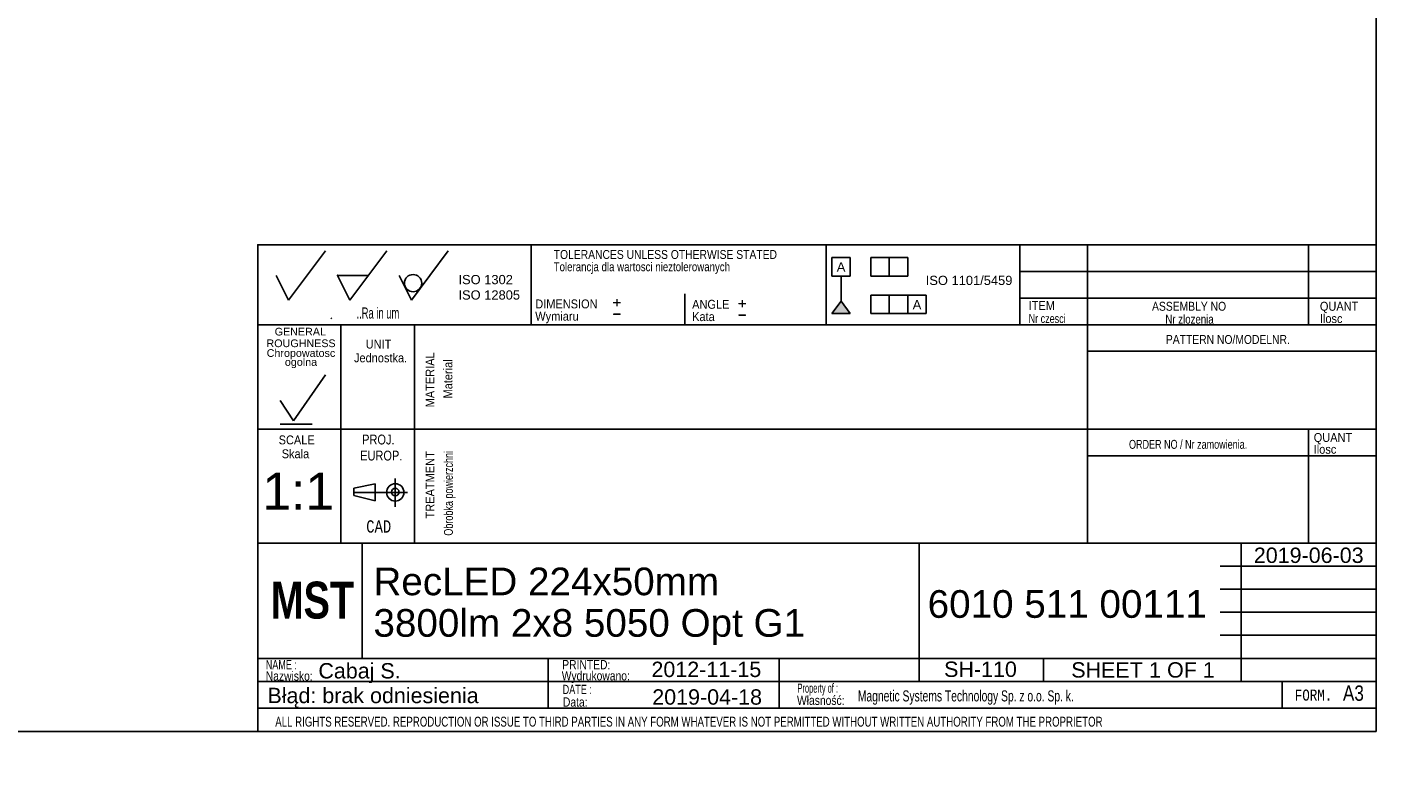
# Model space of a CAD drawing. Header units: millimetres. Extents: x 16 to 406, y 5 to 285.
# Tile 2 of 4: x 186 to 406, y 5 to 128. Entities that reach past the tile are written whole.
import ezdxf
from ezdxf.entities.mleader import LeaderData, LeaderLine
from ezdxf.enums import TextEntityAlignment as Align
from ezdxf.lldxf.tags import DXFTag
from ezdxf.math import Vec2, Vec3

# ---------------------------------------------------------------- set-up
doc = ezdxf.new("R2010")
doc.units = ezdxf.units.MM
doc.layers.add('10', color=7, linetype='Continuous')
doc.layers.add('Default', color=7, linetype='Continuous')
doc.styles.add('SEACAD_Arial', font='arial.ttf')
doc.styles.add('SEACAD_Lucida_Console', font='lucon.TTF', dxfattribs={"width": 0.8})
tags = doc.linetypes.add('CENTER2', pattern=[28.575, 19.05, -3.175, 3.175, -3.175]).pattern_tags.tags
tags[10:11] = [DXFTag(74, 4), DXFTag(75, 0), DXFTag(340, '0'), DXFTag(46, 0.0), DXFTag(50, 0.0), DXFTag(44, 0.0), DXFTag(45, 0.0)]
tags[8:9] = [DXFTag(74, 4), DXFTag(75, 0), DXFTag(340, '0'), DXFTag(46, 0.0), DXFTag(50, 0.0), DXFTag(44, 0.0), DXFTag(45, 0.0)]
tags[6:7] = [DXFTag(74, 4), DXFTag(75, 0), DXFTag(340, '0'), DXFTag(46, 0.0), DXFTag(50, 0.0), DXFTag(44, 0.0), DXFTag(45, 0.0)]
tags[4:5] = [DXFTag(74, 4), DXFTag(75, 0), DXFTag(340, '0'), DXFTag(46, 0.0), DXFTag(50, 0.0), DXFTag(44, 0.0), DXFTag(45, 0.0)]

# ---------------------------------------------------------------- blocks, each defined once
blk = doc.blocks.new('SEANNOT_GROUP26')
at = {"layer": 'Default', "color": 7, "linetype": 'Continuous', "style": 'SEACAD_Arial'}
for s, p in [('RecLED 224x50mm ', (242.49, 40.21)), ('3800lm 2x8 5050 Opt G1', (242.49, 33.46))]:
    blk.add_text(s, height=4.5, dxfattribs=at).set_placement(p, align=Align.TOP_LEFT)
blk = doc.blocks.new('SEANNOT_GROUP27')
at = {"layer": 'Default', "color": 7, "linetype": 'Continuous', "style": 'SEACAD_Arial'}
blk.add_text('6010 511 00111', height=4.5, dxfattribs=at).set_placement((332.67, 36.54), align=Align.TOP_LEFT)
blk = doc.blocks.new('SEANNOT_GROUP28')
at = {"layer": 'Default', "color": 7, "linetype": 'Continuous', "style": 'SEACAD_Arial'}
blk.add_text('Cabaj S.', height=2.5, dxfattribs=at).set_placement((233.53, 24.68), align=Align.TOP_LEFT)
blk = doc.blocks.new('SEANNOT_GROUP29')
at = {"layer": 'Default', "color": 7, "linetype": 'Continuous', "style": 'SEACAD_Arial'}
blk.add_text('SH-110', height=2.5, dxfattribs=at).set_placement((335.35, 24.93), align=Align.TOP_LEFT)
blk = doc.blocks.new('SEANNOT_GROUP30')
at = {"layer": 'Default', "color": 7, "linetype": 'Continuous', "style": 'SEACAD_Arial'}
blk.add_text('2019-04-18', height=2.5, dxfattribs=at).set_placement((287.86, 20.42), align=Align.TOP_LEFT)
blk = doc.blocks.new('SEANNOT_GROUP31')
at = {"layer": 'Default', "color": 7, "linetype": 'Continuous', "style": 'SEACAD_Arial'}
blk.add_text('1:1', height=6, dxfattribs=at).set_placement((224.43, 55.64), align=Align.TOP_LEFT)
blk = doc.blocks.new('_Dot')
at = {"color": 0, "linetype": 'ByBlock', "lineweight": -2}
blk.add_line((-0.5, 0), (-1, 0), dxfattribs=at)
at = {"color": 0, "linetype": 'ByBlock', "const_width": 0.5}
blk.add_lwpolyline([(-0.25, 0, 1), (0.25, 0, 1)], format="xyb", close=True, dxfattribs=at)
blk = doc.blocks.new('SEANNOT_GROUP33')
at = {"layer": 'Default', "color": 7, "linetype": 'Continuous', "style": 'SEACAD_Arial'}
blk.add_text('2012-11-15', height=2.5, dxfattribs=at).set_placement((287.73, 24.91), align=Align.TOP_LEFT)
blk = doc.blocks.new('SEANNOT_GROUP34')
at = {"layer": 'Default', "color": 7, "linetype": 'Continuous', "style": 'SEACAD_Arial'}
for s, p in [('SHEET ', (356.04, 24.82)), ('1', (368.7, 24.82)), (' OF ', (370.66, 24.82)), ('1', (377.45, 24.82))]:
    blk.add_text(s, height=2.5, dxfattribs=at).set_placement(p, align=Align.TOP_LEFT)
blk = doc.blocks.new('SEANNOT_GROUP35')
at = {"layer": 'Default', "color": 7, "linetype": 'Continuous', "style": 'SEACAD_Arial'}
blk.add_text('2019-06-03', height=2.5, dxfattribs=at).set_placement((385.75, 43.46), align=Align.TOP_LEFT)

msp = doc.modelspace()

# ---------------------------------------------------------------- hatches: boundary and pattern name
at = {"layer": 'Default', "linetype": 'Continuous'}
msp.add_hatch(color=7, dxfattribs=at).paths.add_polyline_path([(318.589, 83.506), (317.089, 81.521), (320.089, 81.521)])

# ---------------------------------------------------------------- linework, layer by layer
at = {"layer": '10', "color": 7, "linetype": 'Continuous'}
for p, q in [((268.166, 92.702), (268.166, 79.702)), ((316.166, 92.702), (316.166, 79.702)), ((347.666, 92.702), (347.666, 79.702)), ((358.666, 92.702), (358.666, 44.202)), ((394.666, 92.702), (394.666, 79.702)), ((228.666, 83.702), (234.666, 91.702)), ((238.666, 83.702), (244.666, 91.702)), ((248.666, 83.702), (254.666, 91.702)), ((405.666, 88.369), (347.666, 88.369)), ((226.666, 87.702), (228.666, 83.702)), ((236.666, 87.702), (241.666, 87.702)), ((236.666, 87.702), (238.666, 83.702)), ((246.666, 87.702), (248.666, 83.702)), ((293.166, 84.702), (293.166, 79.702)), ((405.666, 84.036), (347.666, 84.036)), ((405.666, 79.702), (223.666, 79.702)), ((235.541, 80.629), (235.717, 80.835)), ((237.166, 79.702), (237.166, 44.202)), ((237.166, 79.702), (237.166, 45.702)), ((249.166, 79.702), (249.166, 44.202)), ((405.666, 75.369), (358.666, 75.369)), ((229.469, 64.067), (234.668, 71.572)), ((227.327, 67.349), (229.469, 64.067)), ((405.666, 62.702), (223.666, 62.702)), ((227.327, 63.528), (232.526, 63.528)), ((394.666, 62.702), (394.666, 44.202)), ((405.666, 58.369), (358.666, 58.369)), ((239.312, 53.117), (242.798, 53.809)), ((239.312, 51.925), (239.312, 53.117)), ((242.798, 53.809), (242.798, 51.041)), ((246.041, 54.678), (246.041, 50.07)), ((246.041, 54.678), (246.041, 50.07)), ((242.798, 51.041), (239.312, 51.925)), ((331.291, 44.202), (223.666, 44.202)), ((331.166, 44.202), (223.666, 44.202)), ((240.666, 25.452), (240.666, 44.202)), ((380.291, 44.202), (405.791, 44.202)), ((383.666, 21.702), (383.666, 44.202)), ((380.291, 40.452), (405.791, 40.452)), ((380.291, 36.702), (405.791, 36.702)), ((380.291, 32.952), (405.791, 32.952)), ((380.291, 29.202), (405.791, 29.202)), ((223.666, 25.452), (405.791, 25.452)), ((270.926, 25.414), (270.926, 17.289)), ((308.524, 25.452), (308.524, 17.327)), ((351.541, 25.452), (351.541, 21.702)), ((223.666, 21.702), (380.291, 21.702)), ((390.354, 21.702), (390.354, 17.327)), ((223.666, 17.327), (405.666, 17.327))]:
    msp.add_line(p, q, dxfattribs=at)
at = {"layer": '10', "color": 7, "linetype": 'CENTER2'}
msp.add_line((239.312, 52.425), (248.028, 52.425), dxfattribs=at)
at = {"layer": '10', "color": 7, "linetype": 'Continuous'}
for points in [[(405.666, 13.577), (405.666, 284.577), (15.666, 284.577), (15.666, 13.577), (405.666, 13.577)], [(405.666, 13.577), (405.666, 92.702), (223.666, 92.702), (223.666, 13.577), (405.666, 13.577)], [(331.291, 44.202), (331.291, 21.702), (405.666, 21.702), (405.666, 44.202), (331.291, 44.202)]]:
    msp.add_lwpolyline(points, dxfattribs=at)
for centre, radius in [((248.939, 86.457), 1.402), ((246.041, 52.425), 1.415), ((246.041, 52.484), 0.607)]:
    msp.add_circle(centre, radius, dxfattribs=at)
msp.add_point((236.666, 87.702), dxfattribs=at)
at = {"layer": 'Default', "color": 7, "linetype": 'Continuous'}
for p, q in [((317.089, 87.611), (317.089, 90.611)), ((317.089, 90.611), (320.089, 90.611)), ((320.089, 90.611), (320.089, 87.611)), ((323.424, 87.611), (323.424, 90.611)), ((323.424, 90.611), (329.424, 90.611)), ((326.424, 90.611), (326.424, 87.611)), ((329.424, 90.611), (329.424, 87.611)), ((320.089, 87.611), (317.089, 87.611)), ((318.589, 83.506), (318.589, 87.611)), ((329.424, 87.611), (323.424, 87.611)), ((317.089, 81.521), (318.589, 83.506)), ((318.589, 83.506), (320.089, 81.521)), ((323.424, 81.521), (323.424, 84.521)), ((323.424, 84.521), (332.424, 84.521)), ((326.424, 84.521), (326.424, 81.521)), ((329.424, 81.521), (329.424, 84.521)), ((332.424, 84.521), (332.424, 81.521)), ((320.089, 81.521), (317.089, 81.521)), ((332.424, 81.521), (323.424, 81.521))]:
    msp.add_line(p, q, dxfattribs=at)

# ---------------------------------------------------------------- block references
at = {"layer": 'Default'}
for name in ['SEANNOT_GROUP31', 'SEANNOT_GROUP35', 'SEANNOT_GROUP26', 'SEANNOT_GROUP27', 'SEANNOT_GROUP28', 'SEANNOT_GROUP33', 'SEANNOT_GROUP29', 'SEANNOT_GROUP34', 'SEANNOT_GROUP30']:
    msp.add_blockref(name, (0, 0), dxfattribs=at)

# ---------------------------------------------------------------- texts
at = {"layer": '10', "attachment_point": 1}
for s, insert, char_height, width, style in [('{\\farial rounded mt|b0||i0||c0|p34;\\C7;\\H1.45000002;\\W0.83002;TOLERANCES UNLESS OTHERWISE STATED}', (271.823, 91.84), 1.45, 38.61414, 'SEACAD_Arial'), ('{\\farial rounded mt|b0||i0||c0|p34;\\C7;\\H1.45000002;\\W0.77704;Tolerancja dla wartosci nieztolerowanych}', (271.823, 89.84), 1.45, 36.02936, 'SEACAD_Arial'), ('{\\farial rounded mt|b0||i0||c0|p34;\\C7;\\H1.45000002;\\W0.883;DIMENSION}', (268.823, 83.801), 1.45, 10.15001, 'SEACAD_Arial'), ('{\\farial rounded mt|b0||i0||c0|p34;\\C7;\\H1.45000002;\\W0.883;ANGLE}', (294.351, 83.737), 1.45, 6.05218, 'SEACAD_Arial'), ('{\\farial rounded mt|b0||i0||c0|p34;\\C7;\\H1.45000002;\\W0.883;ITEM}', (349.106, 83.545), 1.45, 4.25544, 'SEACAD_Arial'), ('{\\farial rounded mt|b0||i0||c0|p34;\\C7;\\H1.8;\\W0.608;..Ra in um}', (239.73, 82.502), 1.8, 8.92175, 'SEACAD_Arial'), ('{\\farial rounded mt|b0||i0||c0|p34;\\C7;\\H1.45000002;\\W0.883;Wymiaru}', (268.823, 81.801), 1.45, 8.67569, 'SEACAD_Arial'), ('{\\farial rounded mt|b0||i0||c0|p34;\\C7;\\H1.45000002;\\W0.883;Kata}', (294.351, 81.737), 1.45, 5.07501, 'SEACAD_Arial'), ('{\\farial rounded mt|b0||i0||c0|p34;\\C7;\\H1.45000002;\\W0.72406;Nr czesci }', (349.106, 81.418), 1.45, 7.78588, 'SEACAD_Arial'), ('{\\farial rounded mt|b0||i0||c0|p34;\\C7;\\H1.45000002;\\W0.83002;ASSEMBLY NO}', (369.185, 83.418), 1.45, 12.82936, 'SEACAD_Arial'), ('{\\farial rounded mt|b0||i0||c0|p34;\\C7;\\H1.45000002;\\W0.77704;Nr zlozenia}', (371.349, 81.319), 1.45, 9.50428, 'SEACAD_Arial'), ('{\\farial rounded mt|b0||i0||c0|p34;\\C7;\\H1.45000002;\\W0.883;QUANT}', (396.497, 83.418), 1.45, 6.24131, 'SEACAD_Arial'), ('{\\farial rounded mt|b0||i0||c0|p34;\\C7;\\H1.45000002;\\W0.883;Ilosc}', (396.497, 81.418), 1.45, 6.93479, 'SEACAD_Arial'), ('{\\farial rounded mt|b0||i0||c0|p34;\\C7;\\H1.45000002;\\W0.883;UNIT}', (241.233, 77.275), 1.45, 4.16088, 'SEACAD_Arial'), ('{\\farial rounded mt|b0||i0||c0|p34;\\C7;\\H1.45000002;\\W0.83002;PATTERN NO/MODELNR.}', (371.438, 78.024), 1.45, 21.43479, 'SEACAD_Arial'), ('{\\farial rounded mt|b0||i0||c0|p34;\\C7;\\H1.45000002;\\W0.883;Jednostka.}', (239.329, 75.036), 1.45, 8.72628, 'SEACAD_Arial'), ('{\\farial rounded mt|b0||i0||c0|p34;\\C7;\\H1.45000002;\\W0.883;SCALE}', (227.067, 61.69), 1.45, 5.86305, 'SEACAD_Arial'), ('{\\farial rounded mt|b0||i0||c0|p34;\\C7;\\H1.60000002;\\W0.8;PROJ.}', (240.654, 61.826), 1.6, 5.11305, 'SEACAD_Arial'), ('{\\farial rounded mt|b0||i0||c0|p34;\\C7;\\H1.45000002;\\W0.883;QUANT}', (395.497, 62.085), 1.45, 6.24131, 'SEACAD_Arial'), ('{\\farial rounded mt|b0||i0||c0|p34;\\C7;\\H1.45000002;\\W0.883;Skala}', (227.568, 59.436), 1.45, 5.77723, 'SEACAD_Arial'), ('{\\farial rounded mt|b0||i0||c0|p34;\\C7;\\H1.45000002;\\W0.72406;ORDER NO / Nr zamowienia.}', (365.438, 60.97), 1.45, 25.03089, 'SEACAD_Arial'), ('{\\farial rounded mt|b0||i0||c0|p34;\\C7;\\H1.45000002;\\W0.883;Ilosc}', (395.497, 60.165), 1.45, 6.93479, 'SEACAD_Arial'), ('{\\farial rounded mt|b0||i0||c0|p34;\\C7;\\H1.60000002;\\W0.8;EUROP.}', (240.336, 59.22), 1.6, 6.64349, 'SEACAD_Arial'), ('{\\fLucida Console|b0||i0||c0|p34;\\C7;\\H1.99999998;\\W0.8;CAD}', (241.316, 47.895), 2, 4.53334, 'SEACAD_Lucida_Console'), ('{\\farial rounded mt|b0||i0||c0|p34;\\C7;\\H1.5;\\W0.704;NAME :}', (224.968, 25.176), 1.5, 5.5761, 'SEACAD_Arial'), ('{\\farial rounded mt|b0||i0||c0|p34;\\C7;\\H1.5;\\W0.8;PRINTED:}', (273.216, 25.176), 1.5, 8.9879, 'SEACAD_Arial'), ('{\\farial rounded mt|b0||i0||c0|p34;\\C7;\\H1.5;\\W0.8;Nazwisko:}', (224.968, 23.329), 1.5, 7.67838, 'SEACAD_Arial'), ('{\\farial rounded mt|b0||i0||c0|p34;\\C7;\\H1.5;\\W0.8;Wydrukowano:}', (273.128, 23.366), 1.5, 11.43865, 'SEACAD_Arial'), ('{\\farial rounded mt|b0||i0||c0|p34;\\C7;\\H1.5;\\W0.704;DATE :}', (273.282, 21.148), 1.5, 5.2174, 'SEACAD_Arial'), ('{\\farial rounded mt|b0||i0||c0|p34;\\C7;\\H1.5;\\W0.46208;Property of :}', (311.497, 21.358), 1.5, 8.86958, 'SEACAD_Arial'), ('{\\farial rounded mt|b0||i0||c0|p34;\\C7;\\H1.8;\\W0.667;Magnetic Systems Technology Sp. z o.o. Sp. k.}', (321.317, 20.244), 1.8, 58.30436, 'SEACAD_Arial'), ('{\\fLucida Console|b0||i0||c0|p34;\\C7;\\H1.8;\\W0.8;FORM.}', (392.416, 20.377), 1.8, 6.80001, 'SEACAD_Lucida_Console'), ('{\\farial rounded mt|b0||i0||c0|p34;\\C7;\\H2.50000002;\\W0.8;A3}', (400.244, 21.047), 2.5, 3.31523, 'SEACAD_Arial'), ('{\\farial rounded mt|b0||i0||c0|p34;\\C7;\\H1.5;\\W0.8;Data:}', (273.325, 19.098), 1.5, 6.19566, 'SEACAD_Arial'), ('{\\farial rounded mt|b0||i0||c0|p34;\\C7;\\H1.5;\\W0.8;Własność:}', (311.414, 19.374), 1.5, 10.89131, 'SEACAD_Arial'), ('{\\farial rounded mt|b0||i0||c0|p34;\\C7;\\H1.60000002;\\W0.704;ALL RIGHTS RESERVED. REPRODUCTION OR ISSUE TO THIRD PARTIES IN ANY FORM WHATEVER IS NOT PERMITTED WITHOUT WRITTEN AUTHORITY FROM THE PROPRIETOR}', (226.514, 15.955), 1.6, 148.00001, 'SEACAD_Arial')]:
    msp.add_mtext(s, dxfattribs=dict(at, insert=insert, char_height=char_height, width=width, style=style))
at = {"layer": '10', "char_height": 1.25, "attachment_point": 1}
for s, insert, width in [('{\\fArial|b0||i0||c0|p34;\\C7;\\H1.2499998;\\W1.;GENERAL}', (226.419, 79.196), 8.3424), ('{\\fArial|b0||i0||c0|p34;\\C7;\\H1.2499998;\\W1.;ROUGHNESS}', (225.084, 77.302), 11.22283)]:
    msp.add_mtext(s, dxfattribs=dict(at, insert=insert, width=width))
at = {"layer": '10', "insert": (230.703, 74.174), "char_height": 1.25, "width": 11.65265, "attachment_point": 5, "line_spacing_factor": 0.7}
msp.add_mtext('{\\fArial|b0||i0||c0|p34;\\C7;\\H1.24999998;\\W1.;Chropowatosc\\P}{\\fArial|b0||i0||c0|p34;\\C7;\\H1.24999998;\\W1.;ogolna}', dxfattribs=at)
at = {"layer": '10', "char_height": 1.45, "attachment_point": 1, "rotation": 89.99999, "style": 'SEACAD_Arial'}
for s, insert, width in [('{\\farial rounded mt|b0||i0||c0|p34;\\C7;\\H1.45000002;\\W0.883;MATERIAL}', (250.968, 66.261), 8.92066), ('{\\farial rounded mt|b0||i0||c0|p34;\\C7;\\H1.45000002;\\W0.883;Material}', (253.888, 67.703), 7.15315), ('{\\farial rounded mt|b0||i0||c0|p34;\\C7;\\H1.45000002;\\W0.72406;Obrobka powierzchni}', (253.968, 45.395), 17.04755), ('{\\farial rounded mt|b0||i0||c0|p34;\\C7;\\H1.45000002;\\W0.883;TREATMENT}', (250.968, 48.199), 10.87501)]:
    msp.add_mtext(s, dxfattribs=dict(at, insert=insert, width=width))
at = {"layer": 'Default'}
for s, insert, char_height, width, attachment_point in [('{\\fArial CE|b0||i0||c0|p34;\\C7;\\H1.5;\\W1.;A}', (318.583, 89.835), 1.5, 1.40218, 2), ('{\\fArial|b0||i0||c0|p34;\\C7;\\H1.5;\\W1.;ISO 1302 \\P}{\\fArial|b0||i0||c0|p34;\\C7;\\H1.5;\\W1.;ISO 12805}', (256.327, 87.785), 1.5, 10.48633, 1), ('{\\fArial|b0||i0||c0|p34;\\C7;\\H1.5;\\W1.;ISO 1101/5459}', (339.414, 87.653), 1.5, 14.66134, 2), ('{\\fSolid Edge ISO|b0||i0||c0|p34;\\C7;\\H2.5;\\W1.;+\\P}', (281.293, 84.797), 2.5, 1.88245, 1), ('{\\fSolid Edge ISO|b0||i0||c0|p34;\\C7;\\H2.5;\\W1.;+\\P}', (301.686, 84.64), 2.5, 1.88245, 1), ('{\\fArial CE|b0||i0||c0|p34;\\C7;\\H1.5;\\W1.;A}', (330.939, 83.709), 1.5, 1.40218, 2), ('{\\fSolid Edge ISO|b0||i0||c0|p34;\\C7;\\H2.5;\\W1.;-\\P}', (281.293, 82.914), 2.5, 1.88245, 1), ('{\\fSolid Edge ISO|b0||i0||c0|p34;\\C7;\\H2.5;\\W1.;-\\P}', (301.686, 82.758), 2.5, 1.88245, 1)]:
    msp.add_mtext(s, dxfattribs=dict(at, insert=insert, char_height=char_height, width=width, attachment_point=attachment_point))

# ---------------------------------------------------------------- leaders
at = {"layer": 'Default', "color": 7, "linetype": 'Continuous'}
ml = msp.add_multileader_mtext('Standard', dxfattribs=at)
ml.set_content('{\\pxsm0.9;\\fImpact|b0||i0||c0|p34;\\W1.;MST\\P}', color=256)
ml.set_leader_properties()
ml.set_arrow_properties(name='DOT')
ml.build(insert=Vec2(0, 0))
ml.multileader.update_dxf_attribs({"leader_type": 0, "dogleg_length": 0, "arrow_head_size": 6})
ctx = ml.context
ctx.base_point, ctx.char_height, ctx.arrow_head_size, ctx.landing_gap_size = Vec3(223.758, 34.856), 6, 6, 2.1
ctx.mtext.insert = Vec3(225.758, 37.919)
ml = msp.add_multileader_mtext('Standard', dxfattribs=at)
ml.set_content('{\\pxsm0.9;\\fArial|b0||i0||c0|p34;\\W1.; Błąd: brak odniesienia\\P}', color=256)
ml.set_leader_properties()
ml.set_arrow_properties(name='DOT')
ml.build(insert=Vec2(0, 0))
ml.multileader.update_dxf_attribs({"leader_type": 0, "dogleg_length": 0, "arrow_head_size": 2.5})
ctx = ml.context
ctx.base_point, ctx.char_height, ctx.arrow_head_size, ctx.landing_gap_size = Vec3(222.27, 19.052), 2.5, 2.5, 0.875
ctx.mtext.insert = Vec3(224.27, 20.668)

doc.saveas('drawing.dxf')
